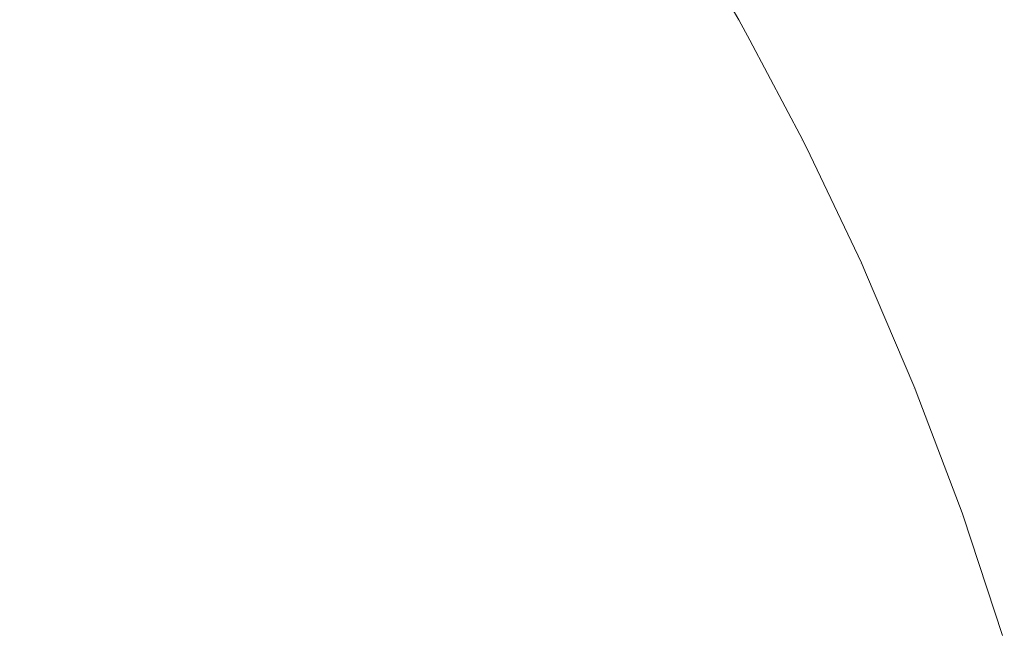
# Model space of a CAD drawing. Header units: centimetres. Extents: x -26 to 27.3, y -21.7 to -19.9.
# Tile 198 of 202: x 27.2747 to 27.3054, y -19.9301 to -19.9111. Entities that reach past the tile are written whole.
import ezdxf

# ---------------------------------------------------------------- set-up
doc = ezdxf.new("R2010")
doc.units = ezdxf.units.CM
doc.header["$LTSCALE"] = 2.54
doc.layers.add('Lucido design-1', color=7, linetype='Continuous')

# ---------------------------------------------------------------- blocks, each defined once
blk = doc.blocks.new('Gruppo-4-1')
at = {"color": 7, "linetype": 'Continuous', "lineweight": 9}
for points, invisible_edges in [([(27.273386, -19.908588, 330.543844), (27.275506, -19.911331, 330.543844), (27.277397, -19.909932, 330.540363), (27.275216, -19.907111, 330.540363)], 15), ([(27.274967, -19.907312, 329.831386), (27.277139, -19.910123, 329.831386), (27.275281, -19.911497, 329.828006), (27.273169, -19.908764, 329.828006)], 15), ([(27.279168, -19.908623, 330.536791), (27.281281, -19.911611, 330.536791), (27.282978, -19.910464, 330.533133), (27.280814, -19.907405, 330.533133)], 15), ([(27.285979, -19.908436, 330.525586), (27.288094, -19.911713, 330.525586), (27.28943, -19.91089, 330.521712), (27.287279, -19.907557, 330.521712)], 15), ([(27.294925, -19.907507, 329.881762), (27.297071, -19.911165, 329.881762), (27.296839, -19.911295, 329.877629), (27.294698, -19.907647, 329.877629)], 15), ([(27.294784, -19.907594, 330.493342), (27.296927, -19.911246, 330.493342), (27.297113, -19.911142, 330.489196), (27.294966, -19.907482, 330.489196)], 15), ([(27.295472, -19.908251, 329.886121), (27.297154, -19.911119, 329.886121), (27.297071, -19.911165, 329.881762), (27.294925, -19.907507, 329.881762)], 14), ([(27.294966, -19.907482, 330.489196), (27.297113, -19.911142, 330.489196), (27.297154, -19.911119, 330.486121), (27.295472, -19.908251, 330.486121)], 11), ([(27.280518, -19.907624, 329.838425), (27.282672, -19.910671, 329.838425), (27.280991, -19.911807, 329.83486), (27.278886, -19.908832, 329.83486)], 15), ([(27.286979, -19.90776, 329.849594), (27.289122, -19.91108, 329.849594), (27.287776, -19.911909, 329.845798), (27.28567, -19.908645, 329.845798)], 15), ([(27.29398, -19.908089, 330.501599), (27.296102, -19.911706, 330.501599), (27.29659, -19.911434, 330.497478), (27.294455, -19.907796, 330.497478)], 15), ([(27.294698, -19.907647, 329.877629), (27.296839, -19.911295, 329.877629), (27.296458, -19.911508, 329.873515), (27.294327, -19.907876, 329.873515)], 15), ([(27.294455, -19.907796, 330.497478), (27.29659, -19.911434, 330.497478), (27.296927, -19.911246, 330.493342), (27.294784, -19.907594, 330.493342)], 15), ([(27.293359, -19.908472, 330.505696), (27.295465, -19.912062, 330.505696), (27.296102, -19.911706, 330.501599), (27.29398, -19.908089, 330.501599)], 15), ([(27.294327, -19.907876, 329.873515), (27.296458, -19.911508, 329.873515), (27.295929, -19.911803, 329.869425), (27.293811, -19.908193, 329.869425)], 15), ([(27.284545, -19.909405, 330.529396), (27.28662, -19.912621, 330.529396), (27.288094, -19.911713, 330.525586), (27.285979, -19.908436, 330.525586)], 15), ([(27.292592, -19.908944, 330.509763), (27.294679, -19.912501, 330.509763), (27.295465, -19.912062, 330.505696), (27.293359, -19.908472, 330.505696)], 15), ([(27.293811, -19.908193, 329.869425), (27.295929, -19.911803, 329.869425), (27.295254, -19.91218, 329.865368), (27.293152, -19.908599, 329.865368)], 15), ([(27.273169, -19.908764, 329.828006), (27.275281, -19.911497, 329.828006), (27.273316, -19.912951, 329.824726), (27.271267, -19.9103, 329.824726)], 15), ([(27.271442, -19.910158, 330.547225), (27.273497, -19.912817, 330.547225), (27.275506, -19.911331, 330.543844), (27.273386, -19.908588, 330.543844)], 15), ([(27.277397, -19.909932, 330.540363), (27.279457, -19.912844, 330.540363), (27.281281, -19.911611, 330.536791), (27.279168, -19.908623, 330.536791)], 15), ([(27.28567, -19.908645, 329.845798), (27.287776, -19.911909, 329.845798), (27.2863, -19.912818, 329.842072), (27.284233, -19.909616, 329.842072)], 15), ([(27.293152, -19.908599, 329.865368), (27.295254, -19.91218, 329.865368), (27.294433, -19.912639, 329.86135), (27.292352, -19.909091, 329.86135)], 15), ([(27.278886, -19.908832, 329.83486), (27.280991, -19.911807, 329.83486), (27.279191, -19.913024, 329.831386), (27.277139, -19.910123, 329.831386)], 15), ([(27.292352, -19.909091, 329.86135), (27.294433, -19.912639, 329.86135), (27.29347, -19.913177, 329.857377), (27.291412, -19.90967, 329.857377)], 15), ([(27.291681, -19.909505, 330.513793), (27.293745, -19.913023, 330.513793), (27.294679, -19.912501, 330.509763), (27.292592, -19.908944, 330.509763)], 15), ([(27.284233, -19.909616, 329.842072), (27.2863, -19.912818, 329.842072), (27.284696, -19.913806, 329.838425), (27.282672, -19.910671, 329.838425)], 15), ([(27.282978, -19.910464, 330.533133), (27.285009, -19.913612, 330.533133), (27.28662, -19.912621, 330.529396), (27.284545, -19.909405, 330.529396)], 15), ([(27.291412, -19.90967, 329.857377), (27.29347, -19.913177, 329.857377), (27.292365, -19.913794, 329.853456), (27.290335, -19.910333, 329.853456)], 15), ([(27.290627, -19.910154, 330.517778), (27.292665, -19.913627, 330.517778), (27.293745, -19.913023, 330.513793), (27.291681, -19.909505, 330.513793)], 15), ([(27.275506, -19.911331, 330.543844), (27.277508, -19.914161, 330.543844), (27.279457, -19.912844, 330.540363), (27.277397, -19.909932, 330.540363)], 15), ([(27.277139, -19.910123, 329.831386), (27.279191, -19.913024, 329.831386), (27.277276, -19.914318, 329.828006), (27.275281, -19.911497, 329.828006)], 15), ([(27.28943, -19.91089, 330.521712), (27.291438, -19.914312, 330.521712), (27.292665, -19.913627, 330.517778), (27.290627, -19.910154, 330.517778)], 15), ([(27.281281, -19.911611, 330.536791), (27.283265, -19.914686, 330.536791), (27.285009, -19.913612, 330.533133), (27.282978, -19.910464, 330.533133)], 15), ([(27.290335, -19.910333, 329.853456), (27.292365, -19.913794, 329.853456), (27.291122, -19.914488, 329.849594), (27.289122, -19.91108, 329.849594)], 15), ([(27.282672, -19.910671, 329.838425), (27.284696, -19.913806, 329.838425), (27.282967, -19.91487, 329.83486), (27.280991, -19.911807, 329.83486)], 15), ([(27.288094, -19.911713, 330.525586), (27.290068, -19.915077, 330.525586), (27.291438, -19.914312, 330.521712), (27.28943, -19.91089, 330.521712)], 15), ([(27.289122, -19.91108, 329.849594), (27.291122, -19.914488, 329.849594), (27.289742, -19.915259, 329.845798), (27.287776, -19.911909, 329.845798)], 15), ([(27.297071, -19.911165, 329.881762), (27.299061, -19.91491, 329.881762), (27.298823, -19.91503, 329.877629), (27.296839, -19.911295, 329.877629)], 15), ([(27.296927, -19.911246, 330.493342), (27.298913, -19.914985, 330.493342), (27.299103, -19.914889, 330.489196), (27.297113, -19.911142, 330.489196)], 15), ([(27.297071, -19.911165, 329.881762), (27.297154, -19.911119, 329.886121), (27.297495, -19.91176, 329.886121)], 9), ([(27.297495, -19.91176, 329.886121), (27.299146, -19.914868, 329.886121), (27.299061, -19.91491, 329.881762), (27.297071, -19.911165, 329.881762)], 14), ([(27.297495, -19.91176, 330.486121), (27.297154, -19.911119, 330.486121), (27.297113, -19.911142, 330.489196)], 10), ([(27.297113, -19.911142, 330.489196), (27.299103, -19.914889, 330.489196), (27.299146, -19.914868, 330.486121), (27.297495, -19.91176, 330.486121)], 11), ([(27.297154, -19.911119, 330.486121), (27.297495, -19.91176, 330.486121), (27.297495, -19.91176, 329.886121), (27.297154, -19.911119, 329.886121)], 10), ([(27.275281, -19.911497, 329.828006), (27.277276, -19.914318, 329.828006), (27.275251, -19.915687, 329.824726), (27.273316, -19.912951, 329.824726)], 15), ([(27.273497, -19.912817, 330.547225), (27.275438, -19.91556, 330.547225), (27.277508, -19.914161, 330.543844), (27.275506, -19.911331, 330.543844)], 15), ([(27.296458, -19.911508, 329.873515), (27.298433, -19.915227, 329.873515), (27.297892, -19.9155, 329.869425), (27.295929, -19.911803, 329.869425)], 15), ([(27.296102, -19.911706, 330.501599), (27.29807, -19.91541, 330.501599), (27.298568, -19.915159, 330.497478), (27.29659, -19.911434, 330.497478)], 15), ([(27.296839, -19.911295, 329.877629), (27.298823, -19.91503, 329.877629), (27.298433, -19.915227, 329.873515), (27.296458, -19.911508, 329.873515)], 15), ([(27.29659, -19.911434, 330.497478), (27.298568, -19.915159, 330.497478), (27.298913, -19.914985, 330.493342), (27.296927, -19.911246, 330.493342)], 15), ([(27.280991, -19.911807, 329.83486), (27.282967, -19.91487, 329.83486), (27.281117, -19.916009, 329.831386), (27.279191, -19.913024, 329.831386)], 15), ([(27.279457, -19.912844, 330.540363), (27.281391, -19.915841, 330.540363), (27.283265, -19.914686, 330.536791), (27.281281, -19.911611, 330.536791)], 15), ([(27.28662, -19.912621, 330.529396), (27.288557, -19.915921, 330.529396), (27.290068, -19.915077, 330.525586), (27.288094, -19.911713, 330.525586)], 15), ([(27.295929, -19.911803, 329.869425), (27.297892, -19.9155, 329.869425), (27.297202, -19.915848, 329.865368), (27.295254, -19.91218, 329.865368)], 15), ([(27.295465, -19.912062, 330.505696), (27.297418, -19.915739, 330.505696), (27.29807, -19.91541, 330.501599), (27.296102, -19.911706, 330.501599)], 15), ([(27.299146, -19.914868, 329.886121), (27.297495, -19.91176, 329.886121), (27.297495, -19.91176, 330.486121), (27.299146, -19.914868, 330.486121)], 10), ([(27.287776, -19.911909, 329.845798), (27.289742, -19.915259, 329.845798), (27.288228, -19.916105, 329.842072), (27.2863, -19.912818, 329.842072)], 15), ([(27.294679, -19.912501, 330.509763), (27.296614, -19.916144, 330.509763), (27.297418, -19.915739, 330.505696), (27.295465, -19.912062, 330.505696)], 15), ([(27.295254, -19.91218, 329.865368), (27.297202, -19.915848, 329.865368), (27.296363, -19.916271, 329.86135), (27.294433, -19.912639, 329.86135)], 15), ([(27.285009, -19.913612, 330.533133), (27.286906, -19.916844, 330.533133), (27.288557, -19.915921, 330.529396), (27.28662, -19.912621, 330.529396)], 15), ([(27.294433, -19.912639, 329.86135), (27.296363, -19.916271, 329.86135), (27.295377, -19.916768, 329.857377), (27.29347, -19.913177, 329.857377)], 15), ([(27.293745, -19.913023, 330.513793), (27.295659, -19.916626, 330.513793), (27.296614, -19.916144, 330.509763), (27.294679, -19.912501, 330.509763)], 15), ([(27.273316, -19.912951, 329.824726), (27.275251, -19.915687, 329.824726), (27.273118, -19.917129, 329.821552), (27.271246, -19.914482, 329.821552)], 15), ([(27.271374, -19.914387, 330.550502), (27.273249, -19.917039, 330.550502), (27.275438, -19.91556, 330.547225), (27.273497, -19.912817, 330.547225)], 15), ([(27.279191, -19.913024, 329.831386), (27.281117, -19.916009, 329.831386), (27.27915, -19.91722, 329.828006), (27.277276, -19.914318, 329.828006)], 15), ([(27.277508, -19.914161, 330.543844), (27.279388, -19.917074, 330.543844), (27.281391, -19.915841, 330.540363), (27.279457, -19.912844, 330.540363)], 15), ([(27.2863, -19.912818, 329.842072), (27.288228, -19.916105, 329.842072), (27.286584, -19.917023, 329.838425), (27.284696, -19.913806, 329.838425)], 15), ([(27.292665, -19.913627, 330.517778), (27.294553, -19.917183, 330.517778), (27.295659, -19.916626, 330.513793), (27.293745, -19.913023, 330.513793)], 15), ([(27.29347, -19.913177, 329.857377), (27.295377, -19.916768, 329.857377), (27.294247, -19.917337, 329.853456), (27.292365, -19.913794, 329.853456)], 15), ([(27.283265, -19.914686, 330.536791), (27.285118, -19.917843, 330.536791), (27.286906, -19.916844, 330.533133), (27.285009, -19.913612, 330.533133)], 15), ([(27.291438, -19.914312, 330.521712), (27.293299, -19.917815, 330.521712), (27.294553, -19.917183, 330.517778), (27.292665, -19.913627, 330.517778)], 15), ([(27.284696, -19.913806, 329.838425), (27.286584, -19.917023, 329.838425), (27.284812, -19.918013, 329.83486), (27.282967, -19.91487, 329.83486)], 15), ([(27.292365, -19.913794, 329.853456), (27.294247, -19.917337, 329.853456), (27.292976, -19.917978, 329.849594), (27.291122, -19.914488, 329.849594)], 15), ([(27.275438, -19.91556, 330.547225), (27.27726, -19.918384, 330.547225), (27.279388, -19.917074, 330.543844), (27.277508, -19.914161, 330.543844)], 15), ([(27.277276, -19.914318, 329.828006), (27.27915, -19.91722, 329.828006), (27.277068, -19.918502, 329.824726), (27.275251, -19.915687, 329.824726)], 15), ([(27.291122, -19.914488, 329.849594), (27.292976, -19.917978, 329.849594), (27.291564, -19.91869, 329.845798), (27.289742, -19.915259, 329.845798)], 15), ([(27.290068, -19.915077, 330.525586), (27.291898, -19.918522, 330.525586), (27.293299, -19.917815, 330.521712), (27.291438, -19.914312, 330.521712)], 15), ([(27.282967, -19.91487, 329.83486), (27.284812, -19.918013, 329.83486), (27.282915, -19.919073, 329.831386), (27.281117, -19.916009, 329.831386)], 15), ([(27.281391, -19.915841, 330.540363), (27.283196, -19.918916, 330.540363), (27.285118, -19.917843, 330.536791), (27.283265, -19.914686, 330.536791)], 15), ([(27.299061, -19.91491, 329.881762), (27.300889, -19.918737, 329.881762), (27.300647, -19.918847, 329.877629), (27.298823, -19.91503, 329.877629)], 15), ([(27.298913, -19.914985, 330.493342), (27.300738, -19.918805, 330.493342), (27.300933, -19.918717, 330.489196), (27.299103, -19.914889, 330.489196)], 15), ([(27.299061, -19.91491, 329.881762), (27.299146, -19.914868, 329.886121), (27.299373, -19.915344, 329.886121)], 9), ([(27.299373, -19.915344, 329.886121), (27.300976, -19.918698, 329.886121), (27.300889, -19.918737, 329.881762), (27.299061, -19.91491, 329.881762)], 14), ([(27.299373, -19.915344, 330.486121), (27.299146, -19.914868, 330.486121), (27.299103, -19.914889, 330.489196)], 10), ([(27.299103, -19.914889, 330.489196), (27.300933, -19.918717, 330.489196), (27.300976, -19.918698, 330.486121), (27.299373, -19.915344, 330.486121)], 11), ([(27.299146, -19.914868, 330.486121), (27.299373, -19.915344, 330.486121), (27.299373, -19.915344, 329.886121), (27.299146, -19.914868, 329.886121)], 10), ([(27.288557, -19.915921, 330.529396), (27.290352, -19.919301, 330.529396), (27.291898, -19.918522, 330.525586), (27.290068, -19.915077, 330.525586)], 15), ([(27.298433, -19.915227, 329.873515), (27.300249, -19.919026, 329.873515), (27.299697, -19.919276, 329.869425), (27.297892, -19.9155, 329.869425)], 15), ([(27.29807, -19.91541, 330.501599), (27.299878, -19.919194, 330.501599), (27.300386, -19.918964, 330.497478), (27.298568, -19.915159, 330.497478)], 15), ([(27.298823, -19.91503, 329.877629), (27.300647, -19.918847, 329.877629), (27.300249, -19.919026, 329.873515), (27.298433, -19.915227, 329.873515)], 15), ([(27.298568, -19.915159, 330.497478), (27.300386, -19.918964, 330.497478), (27.300738, -19.918805, 330.493342), (27.298913, -19.914985, 330.493342)], 15), ([(27.289742, -19.915259, 329.845798), (27.291564, -19.91869, 329.845798), (27.290016, -19.919471, 329.842072), (27.288228, -19.916105, 329.842072)], 15), ([(27.297892, -19.9155, 329.869425), (27.299697, -19.919276, 329.869425), (27.298992, -19.919595, 329.865368), (27.297202, -19.915848, 329.865368)], 15), ([(27.297418, -19.915739, 330.505696), (27.299213, -19.919495, 330.505696), (27.299878, -19.919194, 330.501599), (27.29807, -19.91541, 330.501599)], 15), ([(27.300976, -19.918698, 329.886121), (27.299373, -19.915344, 329.886121), (27.299373, -19.915344, 330.486121), (27.300976, -19.918698, 330.486121)], 10), ([(27.275251, -19.915687, 329.824726), (27.277068, -19.918502, 329.824726), (27.274875, -19.919852, 329.821552), (27.273118, -19.917129, 329.821552)], 15), ([(27.273249, -19.917039, 330.550502), (27.275011, -19.919769, 330.550502), (27.27726, -19.918384, 330.547225), (27.275438, -19.91556, 330.547225)], 15), ([(27.279388, -19.917074, 330.543844), (27.281142, -19.920063, 330.543844), (27.283196, -19.918916, 330.540363), (27.281391, -19.915841, 330.540363)], 15), ([(27.296614, -19.916144, 330.509763), (27.298393, -19.919866, 330.509763), (27.299213, -19.919495, 330.505696), (27.297418, -19.915739, 330.505696)], 15), ([(27.281117, -19.916009, 329.831386), (27.282915, -19.919073, 329.831386), (27.280898, -19.9202, 329.828006), (27.27915, -19.91722, 329.828006)], 15), ([(27.288228, -19.916105, 329.842072), (27.290016, -19.919471, 329.842072), (27.288334, -19.920319, 329.838425), (27.286584, -19.917023, 329.838425)], 15), ([(27.286906, -19.916844, 330.533133), (27.288663, -19.920153, 330.533133), (27.290352, -19.919301, 330.529396), (27.288557, -19.915921, 330.529396)], 15), ([(27.295659, -19.916626, 330.513793), (27.297418, -19.920306, 330.513793), (27.298393, -19.919866, 330.509763), (27.296614, -19.916144, 330.509763)], 15), ([(27.297202, -19.915848, 329.865368), (27.298992, -19.919595, 329.865368), (27.298136, -19.919982, 329.86135), (27.296363, -19.916271, 329.86135)], 15), ([(27.296363, -19.916271, 329.86135), (27.298136, -19.919982, 329.86135), (27.29713, -19.920436, 329.857377), (27.295377, -19.916768, 329.857377)], 15), ([(27.294553, -19.917183, 330.517778), (27.296289, -19.920816, 330.517778), (27.297418, -19.920306, 330.513793), (27.295659, -19.916626, 330.513793)], 15), ([(27.270946, -19.918596, 330.553668), (27.272644, -19.921226, 330.553668), (27.275011, -19.919769, 330.550502), (27.273249, -19.917039, 330.550502)], 15), ([(27.286584, -19.917023, 329.838425), (27.288334, -19.920319, 329.838425), (27.286522, -19.921233, 329.83486), (27.284812, -19.918013, 329.83486)], 15), ([(27.285118, -19.917843, 330.536791), (27.286834, -19.921075, 330.536791), (27.288663, -19.920153, 330.533133), (27.286906, -19.916844, 330.533133)], 15), ([(27.295377, -19.916768, 329.857377), (27.29713, -19.920436, 329.857377), (27.295977, -19.920957, 329.853456), (27.294247, -19.917337, 329.853456)], 15), ([(27.273118, -19.917129, 329.821552), (27.274875, -19.919852, 329.821552), (27.272576, -19.921268, 329.818488), (27.270881, -19.91864, 329.818488)], 15), ([(27.27915, -19.91722, 329.828006), (27.280898, -19.9202, 329.828006), (27.278764, -19.921392, 329.824726), (27.277068, -19.918502, 329.824726)], 15), ([(27.27726, -19.918384, 330.547225), (27.278961, -19.921282, 330.547225), (27.281142, -19.920063, 330.543844), (27.279388, -19.917074, 330.543844)], 15), ([(27.294247, -19.917337, 329.853456), (27.295977, -19.920957, 329.853456), (27.294679, -19.921544, 329.849594), (27.292976, -19.917978, 329.849594)], 15), ([(27.293299, -19.917815, 330.521712), (27.295009, -19.921395, 330.521712), (27.296289, -19.920816, 330.517778), (27.294553, -19.917183, 330.517778)], 15), ([(27.283196, -19.918916, 330.540363), (27.284868, -19.922066, 330.540363), (27.286834, -19.921075, 330.536791), (27.285118, -19.917843, 330.536791)], 15), ([(27.292976, -19.917978, 329.849594), (27.294679, -19.921544, 329.849594), (27.293239, -19.922195, 329.845798), (27.291564, -19.91869, 329.845798)], 15), ([(27.291898, -19.918522, 330.525586), (27.29358, -19.922041, 330.525586), (27.295009, -19.921395, 330.521712), (27.293299, -19.917815, 330.521712)], 15), ([(27.284812, -19.918013, 329.83486), (27.286522, -19.921233, 329.83486), (27.284582, -19.922211, 329.831386), (27.282915, -19.919073, 329.831386)], 15), ([(27.277068, -19.918502, 329.824726), (27.278764, -19.921392, 329.824726), (27.276516, -19.922648, 329.821552), (27.274875, -19.919852, 329.821552)], 15), ([(27.275011, -19.919769, 330.550502), (27.276655, -19.92257, 330.550502), (27.278961, -19.921282, 330.547225), (27.27726, -19.918384, 330.547225)], 15), ([(27.290352, -19.919301, 330.529396), (27.292002, -19.922754, 330.529396), (27.29358, -19.922041, 330.525586), (27.291898, -19.918522, 330.525586)], 15), ([(27.291564, -19.91869, 329.845798), (27.293239, -19.922195, 329.845798), (27.291659, -19.922909, 329.842072), (27.290016, -19.919471, 329.842072)], 15), ([(27.300647, -19.918847, 329.877629), (27.302307, -19.922737, 329.877629), (27.301902, -19.9229, 329.873515), (27.300249, -19.919026, 329.873515)], 15), ([(27.300386, -19.918964, 330.497478), (27.302042, -19.922844, 330.497478), (27.3024, -19.9227, 330.493342), (27.300738, -19.918805, 330.493342)], 15), ([(27.300889, -19.918737, 329.881762), (27.302554, -19.922638, 329.881762), (27.302307, -19.922737, 329.877629), (27.300647, -19.918847, 329.877629)], 15), ([(27.300738, -19.918805, 330.493342), (27.3024, -19.9227, 330.493342), (27.302598, -19.92262, 330.489196), (27.300933, -19.918717, 330.489196)], 15), ([(27.300889, -19.918737, 329.881762), (27.300976, -19.918698, 329.886121), (27.301103, -19.918997, 329.886121)], 9), ([(27.301103, -19.918997, 329.886121), (27.302642, -19.922602, 329.886121), (27.302554, -19.922638, 329.881762), (27.300889, -19.918737, 329.881762)], 14), ([(27.301103, -19.918997, 330.486121), (27.300976, -19.918698, 330.486121), (27.300933, -19.918717, 330.489196)], 10), ([(27.300933, -19.918717, 330.489196), (27.302598, -19.92262, 330.489196), (27.302642, -19.922602, 330.486121), (27.301103, -19.918997, 330.486121)], 11), ([(27.300976, -19.918698, 330.486121), (27.301103, -19.918997, 330.486121), (27.301103, -19.918997, 329.886121), (27.300976, -19.918698, 329.886121)], 10), ([(27.282915, -19.919073, 329.831386), (27.284582, -19.922211, 329.831386), (27.282518, -19.923251, 329.828006), (27.280898, -19.9202, 329.828006)], 15), ([(27.281142, -19.920063, 330.543844), (27.282768, -19.923125, 330.543844), (27.284868, -19.922066, 330.540363), (27.283196, -19.918916, 330.540363)], 15), ([(27.299213, -19.919495, 330.505696), (27.300847, -19.923324, 330.505696), (27.301524, -19.923052, 330.501599), (27.299878, -19.919194, 330.501599)], 15), ([(27.300249, -19.919026, 329.873515), (27.301902, -19.9229, 329.873515), (27.301339, -19.923126, 329.869425), (27.299697, -19.919276, 329.869425)], 15), ([(27.299878, -19.919194, 330.501599), (27.301524, -19.923052, 330.501599), (27.302042, -19.922844, 330.497478), (27.300386, -19.918964, 330.497478)], 15), ([(27.302642, -19.922602, 329.886121), (27.301103, -19.918997, 329.886121), (27.301103, -19.918997, 330.486121), (27.302642, -19.922602, 330.486121)], 10), ([(27.290016, -19.919471, 329.842072), (27.291659, -19.922909, 329.842072), (27.289943, -19.923685, 329.838425), (27.288334, -19.920319, 329.838425)], 15), ([(27.288663, -19.920153, 330.533133), (27.290278, -19.923533, 330.533133), (27.292002, -19.922754, 330.529396), (27.290352, -19.919301, 330.529396)], 15), ([(27.298393, -19.919866, 330.509763), (27.300011, -19.923659, 330.509763), (27.300847, -19.923324, 330.505696), (27.299213, -19.919495, 330.505696)], 15), ([(27.299697, -19.919276, 329.869425), (27.301339, -19.923126, 329.869425), (27.300622, -19.923414, 329.865368), (27.298992, -19.919595, 329.865368)], 15), ([(27.272644, -19.921226, 330.553668), (27.274228, -19.923926, 330.553668), (27.276655, -19.92257, 330.550502), (27.275011, -19.919769, 330.550502)], 15), ([(27.298992, -19.919595, 329.865368), (27.300622, -19.923414, 329.865368), (27.29975, -19.923764, 329.86135), (27.298136, -19.919982, 329.86135)], 15), ([(27.274875, -19.919852, 329.821552), (27.276516, -19.922648, 329.821552), (27.274159, -19.923964, 329.818488), (27.272576, -19.921268, 329.818488)], 15), ([(27.278961, -19.921282, 330.547225), (27.280537, -19.92425, 330.547225), (27.282768, -19.923125, 330.543844), (27.281142, -19.920063, 330.543844)], 15), ([(27.298136, -19.919982, 329.86135), (27.29975, -19.923764, 329.86135), (27.298726, -19.924176, 329.857377), (27.29713, -19.920436, 329.857377)], 15), ([(27.297418, -19.920306, 330.513793), (27.299019, -19.924058, 330.513793), (27.300011, -19.923659, 330.509763), (27.298393, -19.919866, 330.509763)], 15), ([(27.280898, -19.9202, 329.828006), (27.282518, -19.923251, 329.828006), (27.280335, -19.924352, 329.824726), (27.278764, -19.921392, 329.824726)], 15), ([(27.288334, -19.920319, 329.838425), (27.289943, -19.923685, 329.838425), (27.288093, -19.924521, 329.83486), (27.286522, -19.921233, 329.83486)], 15), ([(27.286834, -19.921075, 330.536791), (27.288412, -19.924377, 330.536791), (27.290278, -19.923533, 330.533133), (27.288663, -19.920153, 330.533133)], 15), ([(27.29713, -19.920436, 329.857377), (27.298726, -19.924176, 329.857377), (27.297552, -19.924648, 329.853456), (27.295977, -19.920957, 329.853456)], 15), ([(27.296289, -19.920816, 330.517778), (27.29787, -19.92452, 330.517778), (27.299019, -19.924058, 330.513793), (27.297418, -19.920306, 330.513793)], 15), ([(27.295977, -19.920957, 329.853456), (27.297552, -19.924648, 329.853456), (27.29623, -19.925179, 329.849594), (27.294679, -19.921544, 329.849594)], 15), ([(27.295009, -19.921395, 330.521712), (27.296566, -19.925044, 330.521712), (27.29787, -19.92452, 330.517778), (27.296289, -19.920816, 330.517778)], 15), ([(27.276655, -19.92257, 330.550502), (27.278179, -19.925439, 330.550502), (27.280537, -19.92425, 330.547225), (27.278961, -19.921282, 330.547225)], 15), ([(27.286522, -19.921233, 329.83486), (27.288093, -19.924521, 329.83486), (27.286114, -19.925416, 329.831386), (27.284582, -19.922211, 329.831386)], 15), ([(27.284868, -19.922066, 330.540363), (27.286406, -19.925284, 330.540363), (27.288412, -19.924377, 330.536791), (27.286834, -19.921075, 330.536791)], 15), ([(27.278764, -19.921392, 329.824726), (27.280335, -19.924352, 329.824726), (27.278036, -19.925511, 329.821552), (27.276516, -19.922648, 329.821552)], 15), ([(27.294679, -19.921544, 329.849594), (27.29623, -19.925179, 329.849594), (27.294764, -19.925768, 329.845798), (27.293239, -19.922195, 329.845798)], 15), ([(27.29358, -19.922041, 330.525586), (27.29511, -19.925629, 330.525586), (27.296566, -19.925044, 330.521712), (27.295009, -19.921395, 330.521712)], 15), ([(27.284582, -19.922211, 329.831386), (27.286114, -19.925416, 329.831386), (27.284008, -19.926368, 329.828006), (27.282518, -19.923251, 329.828006)], 15), ([(27.282768, -19.923125, 330.543844), (27.284263, -19.926253, 330.543844), (27.286406, -19.925284, 330.540363), (27.284868, -19.922066, 330.540363)], 15), ([(27.293239, -19.922195, 329.845798), (27.294764, -19.925768, 329.845798), (27.293155, -19.926415, 329.842072), (27.291659, -19.922909, 329.842072)], 15), ([(27.292002, -19.922754, 330.529396), (27.293504, -19.926274, 330.529396), (27.29511, -19.925629, 330.525586), (27.29358, -19.922041, 330.525586)], 15), ([(27.274228, -19.923926, 330.553668), (27.275696, -19.92669, 330.553668), (27.278179, -19.925439, 330.550502), (27.276655, -19.92257, 330.550502)], 15), ([(27.276516, -19.922648, 329.821552), (27.278036, -19.925511, 329.821552), (27.275626, -19.926726, 329.818488), (27.274159, -19.923964, 329.818488)], 15), ([(27.290278, -19.923533, 330.533133), (27.291749, -19.926979, 330.533133), (27.293504, -19.926274, 330.529396), (27.292002, -19.922754, 330.529396)], 15), ([(27.301524, -19.923052, 330.501599), (27.303005, -19.926975, 330.501599), (27.303531, -19.92679, 330.497478), (27.302042, -19.922844, 330.497478)], 15), ([(27.302307, -19.922737, 329.877629), (27.3038, -19.926694, 329.877629), (27.303388, -19.92684, 329.873515), (27.301902, -19.9229, 329.873515)], 15), ([(27.302042, -19.922844, 330.497478), (27.303531, -19.92679, 330.497478), (27.303895, -19.926661, 330.493342), (27.3024, -19.9227, 330.493342)], 15), ([(27.302554, -19.922638, 329.881762), (27.304051, -19.926606, 329.881762), (27.3038, -19.926694, 329.877629), (27.302307, -19.922737, 329.877629)], 15), ([(27.3024, -19.9227, 330.493342), (27.303895, -19.926661, 330.493342), (27.304096, -19.92659, 330.489196), (27.302598, -19.92262, 330.489196)], 15), ([(27.302554, -19.922638, 329.881762), (27.302642, -19.922602, 329.886121), (27.302683, -19.922712, 329.886121)], 9), ([(27.304051, -19.926606, 329.881762), (27.302554, -19.922638, 329.881762), (27.302683, -19.922712, 329.886121), (27.304107, -19.926485, 329.886121)], 11), ([(27.302683, -19.922712, 330.486121), (27.302642, -19.922602, 330.486121), (27.302598, -19.92262, 330.489196)], 10), ([(27.304107, -19.926485, 330.486121), (27.302683, -19.922712, 330.486121), (27.302598, -19.92262, 330.489196), (27.304096, -19.92659, 330.489196)], 14), ([(27.302642, -19.922602, 330.486121), (27.302683, -19.922712, 330.486121), (27.302683, -19.922712, 329.886121), (27.302642, -19.922602, 329.886121)], 10), ([(27.302683, -19.922712, 329.886121), (27.302683, -19.922712, 330.486121), (27.304107, -19.926485, 330.486121), (27.304107, -19.926485, 329.886121)], 5), ([(27.280537, -19.92425, 330.547225), (27.281986, -19.927282, 330.547225), (27.284263, -19.926253, 330.543844), (27.282768, -19.923125, 330.543844)], 15), ([(27.291659, -19.922909, 329.842072), (27.293155, -19.926415, 329.842072), (27.291407, -19.927117, 329.838425), (27.289943, -19.923685, 329.838425)], 15), ([(27.301339, -19.923126, 329.869425), (27.302817, -19.927042, 329.869425), (27.302088, -19.927299, 329.865368), (27.300622, -19.923414, 329.865368)], 15), ([(27.300847, -19.923324, 330.505696), (27.302317, -19.927219, 330.505696), (27.303005, -19.926975, 330.501599), (27.301524, -19.923052, 330.501599)], 15), ([(27.301902, -19.9229, 329.873515), (27.303388, -19.92684, 329.873515), (27.302817, -19.927042, 329.869425), (27.301339, -19.923126, 329.869425)], 15), ([(27.282518, -19.923251, 329.828006), (27.284008, -19.926368, 329.828006), (27.28178, -19.927375, 329.824726), (27.280335, -19.924352, 329.824726)], 15), ([(27.300622, -19.923414, 329.865368), (27.302088, -19.927299, 329.865368), (27.301202, -19.927612, 329.86135), (27.29975, -19.923764, 329.86135)], 15), ([(27.300011, -19.923659, 330.509763), (27.301468, -19.927518, 330.509763), (27.302317, -19.927219, 330.505696), (27.300847, -19.923324, 330.505696)], 15), ([(27.289943, -19.923685, 329.838425), (27.291407, -19.927117, 329.838425), (27.289524, -19.927874, 329.83486), (27.288093, -19.924521, 329.83486)], 15), ([(27.288412, -19.924377, 330.536791), (27.289849, -19.927743, 330.536791), (27.291749, -19.926979, 330.533133), (27.290278, -19.923533, 330.533133)], 15), ([(27.29975, -19.923764, 329.86135), (27.301202, -19.927612, 329.86135), (27.300162, -19.92798, 329.857377), (27.298726, -19.924176, 329.857377)], 15), ([(27.299019, -19.924058, 330.513793), (27.300459, -19.927875, 330.513793), (27.301468, -19.927518, 330.509763), (27.300011, -19.923659, 330.509763)], 15), ([(27.271684, -19.925347, 330.556718), (27.273094, -19.928002, 330.556718), (27.275696, -19.92669, 330.553668), (27.274228, -19.923926, 330.553668)], 15), ([(27.274159, -19.923964, 329.818488), (27.275626, -19.926726, 329.818488), (27.273108, -19.927995, 329.81554), (27.271697, -19.92534, 329.81554)], 15), ([(27.29787, -19.92452, 330.517778), (27.299292, -19.928287, 330.517778), (27.300459, -19.927875, 330.513793), (27.299019, -19.924058, 330.513793)], 15), ([(27.280335, -19.924352, 329.824726), (27.28178, -19.927375, 329.824726), (27.279434, -19.928435, 329.821552), (27.278036, -19.925511, 329.821552)], 15), ([(27.278179, -19.925439, 330.550502), (27.279579, -19.92837, 330.550502), (27.281986, -19.927282, 330.547225), (27.280537, -19.92425, 330.547225)], 15), ([(27.286406, -19.925284, 330.540363), (27.287806, -19.928564, 330.540363), (27.289849, -19.927743, 330.536791), (27.288412, -19.924377, 330.536791)], 15), ([(27.298726, -19.924176, 329.857377), (27.300162, -19.92798, 329.857377), (27.298969, -19.928401, 329.853456), (27.297552, -19.924648, 329.853456)], 15), ([(27.288093, -19.924521, 329.83486), (27.289524, -19.927874, 329.83486), (27.287508, -19.928684, 329.831386), (27.286114, -19.925416, 329.831386)], 15), ([(27.297552, -19.924648, 329.853456), (27.298969, -19.928401, 329.853456), (27.297626, -19.928876, 329.849594), (27.29623, -19.925179, 329.849594)], 15), ([(27.296566, -19.925044, 330.521712), (27.297967, -19.928755, 330.521712), (27.299292, -19.928287, 330.517778), (27.29787, -19.92452, 330.517778)], 15), ([(27.29511, -19.925629, 330.525586), (27.296488, -19.929278, 330.525586), (27.297967, -19.928755, 330.521712), (27.296566, -19.925044, 330.521712)], 15), ([(27.284263, -19.926253, 330.543844), (27.285623, -19.929441, 330.543844), (27.287806, -19.928564, 330.540363), (27.286406, -19.925284, 330.540363)], 15), ([(27.29623, -19.925179, 329.849594), (27.297626, -19.928876, 329.849594), (27.296135, -19.929403, 329.845798), (27.294764, -19.925768, 329.845798)], 15), ([(27.278036, -19.925511, 329.821552), (27.279434, -19.928435, 329.821552), (27.276974, -19.929547, 329.818488), (27.275626, -19.926726, 329.818488)], 15), ([(27.275696, -19.92669, 330.553668), (27.277046, -19.929515, 330.553668), (27.279579, -19.92837, 330.550502), (27.278179, -19.925439, 330.550502)], 15), ([(27.286114, -19.925416, 329.831386), (27.287508, -19.928684, 329.831386), (27.285364, -19.929545, 329.828006), (27.284008, -19.926368, 329.828006)], 15), ([(27.293504, -19.926274, 330.529396), (27.294855, -19.929855, 330.529396), (27.296488, -19.929278, 330.525586), (27.29511, -19.925629, 330.525586)], 15), ([(27.294764, -19.925768, 329.845798), (27.296135, -19.929403, 329.845798), (27.294501, -19.92998, 329.842072), (27.293155, -19.926415, 329.842072)], 15), ([(27.281986, -19.927282, 330.547225), (27.283305, -19.930373, 330.547225), (27.285623, -19.929441, 330.543844), (27.284263, -19.926253, 330.543844)], 15), ([(27.284008, -19.926368, 329.828006), (27.285364, -19.929545, 329.828006), (27.283095, -19.930457, 329.824726), (27.28178, -19.927375, 329.824726)], 15), ([(27.293155, -19.926415, 329.842072), (27.294501, -19.92998, 329.842072), (27.292724, -19.930608, 329.838425), (27.291407, -19.927117, 329.838425)], 15), ([(27.291749, -19.926979, 330.533133), (27.293072, -19.930485, 330.533133), (27.294855, -19.929855, 330.529396), (27.293504, -19.926274, 330.529396)], 15), ([(27.304107, -19.926485, 329.886121), (27.304141, -19.926574, 329.886121), (27.304051, -19.926606, 329.881762)], 10), ([(27.305379, -19.930634, 329.881762), (27.304051, -19.926606, 329.881762), (27.304141, -19.926574, 329.886121), (27.305372, -19.93031, 329.886121)], 11), ([(27.304096, -19.92659, 330.489196), (27.304141, -19.926574, 330.486121), (27.304107, -19.926485, 330.486121)], 9), ([(27.305372, -19.93031, 330.486121), (27.304141, -19.926574, 330.486121), (27.304096, -19.92659, 330.489196), (27.305424, -19.93062, 330.489196)], 14), ([(27.304141, -19.926574, 329.886121), (27.304107, -19.926485, 329.886121), (27.304107, -19.926485, 330.486121), (27.304141, -19.926574, 330.486121)], 10), ([(27.304141, -19.926574, 330.486121), (27.305372, -19.93031, 330.486121), (27.305372, -19.93031, 329.886121), (27.304141, -19.926574, 329.886121)], 10), ([(27.273094, -19.928002, 330.556718), (27.274391, -19.930715, 330.556718), (27.277046, -19.929515, 330.553668), (27.275696, -19.92669, 330.553668)], 15), ([(27.275626, -19.926726, 329.818488), (27.276974, -19.929547, 329.818488), (27.274405, -19.930709, 329.81554), (27.273108, -19.927995, 329.81554)], 15), ([(27.303388, -19.92684, 329.873515), (27.304707, -19.930839, 329.873515), (27.304128, -19.931017, 329.869425), (27.302817, -19.927042, 329.869425)], 15), ([(27.303005, -19.926975, 330.501599), (27.304317, -19.930959, 330.501599), (27.304851, -19.930795, 330.497478), (27.303531, -19.92679, 330.497478)], 15), ([(27.3038, -19.926694, 329.877629), (27.305124, -19.930712, 329.877629), (27.304707, -19.930839, 329.873515), (27.303388, -19.92684, 329.873515)], 15), ([(27.303531, -19.92679, 330.497478), (27.304851, -19.930795, 330.497478), (27.30522, -19.930682, 330.493342), (27.303895, -19.926661, 330.493342)], 15), ([(27.304051, -19.926606, 329.881762), (27.305379, -19.930634, 329.881762), (27.305124, -19.930712, 329.877629), (27.3038, -19.926694, 329.877629)], 15), ([(27.303895, -19.926661, 330.493342), (27.30522, -19.930682, 330.493342), (27.305424, -19.93062, 330.489196), (27.304096, -19.92659, 330.489196)], 15), ([(27.291407, -19.927117, 329.838425), (27.292724, -19.930608, 329.838425), (27.29081, -19.931284, 329.83486), (27.289524, -19.927874, 329.83486)], 15), ([(27.289849, -19.927743, 330.536791), (27.291141, -19.931167, 330.536791), (27.293072, -19.930485, 330.533133), (27.291749, -19.926979, 330.533133)], 15), ([(27.302817, -19.927042, 329.869425), (27.304128, -19.931017, 329.869425), (27.303388, -19.931243, 329.865368), (27.302088, -19.927299, 329.865368)], 15), ([(27.302317, -19.927219, 330.505696), (27.30362, -19.931172, 330.505696), (27.304317, -19.930959, 330.501599), (27.303005, -19.926975, 330.501599)], 15), ([(27.28178, -19.927375, 329.824726), (27.283095, -19.930457, 329.824726), (27.280706, -19.931417, 329.821552), (27.279434, -19.928435, 329.821552)], 15), ([(27.279579, -19.92837, 330.550502), (27.280854, -19.931358, 330.550502), (27.283305, -19.930373, 330.547225), (27.281986, -19.927282, 330.547225)], 15), ([(27.302088, -19.927299, 329.865368), (27.303388, -19.931243, 329.865368), (27.30249, -19.931518, 329.86135), (27.301202, -19.927612, 329.86135)], 15), ([(27.301468, -19.927518, 330.509763), (27.302759, -19.931436, 330.509763), (27.30362, -19.931172, 330.505696), (27.302317, -19.927219, 330.505696)], 15), ([(27.287806, -19.928564, 330.540363), (27.289065, -19.931901, 330.540363), (27.291141, -19.931167, 330.536791), (27.289849, -19.927743, 330.536791)], 15), ([(27.301202, -19.927612, 329.86135), (27.30249, -19.931518, 329.86135), (27.301434, -19.931842, 329.857377), (27.300162, -19.92798, 329.857377)], 15), ([(27.300459, -19.927875, 330.513793), (27.301736, -19.931749, 330.513793), (27.302759, -19.931436, 330.509763), (27.301468, -19.927518, 330.509763)], 15), ([(27.289524, -19.927874, 329.83486), (27.29081, -19.931284, 329.83486), (27.288762, -19.932008, 329.831386), (27.287508, -19.928684, 329.831386)], 15), ([(27.300162, -19.92798, 329.857377), (27.301434, -19.931842, 329.857377), (27.300225, -19.932212, 329.853456), (27.298969, -19.928401, 329.853456)], 15), ([(27.299292, -19.928287, 330.517778), (27.300552, -19.932112, 330.517778), (27.301736, -19.931749, 330.513793), (27.300459, -19.927875, 330.513793)], 15), ([(27.277046, -19.929515, 330.553668), (27.278274, -19.932394, 330.553668), (27.280854, -19.931358, 330.550502), (27.279579, -19.92837, 330.550502)], 15), ([(27.298969, -19.928401, 329.853456), (27.300225, -19.932212, 329.853456), (27.298863, -19.932629, 329.849594), (27.297626, -19.928876, 329.849594)], 15), ([(27.297967, -19.928755, 330.521712), (27.299209, -19.932523, 330.521712), (27.300552, -19.932112, 330.517778), (27.299292, -19.928287, 330.517778)], 15), ([(27.279434, -19.928435, 329.821552), (27.280706, -19.931417, 329.821552), (27.278201, -19.932423, 329.818488), (27.276974, -19.929547, 329.818488)], 15), ([(27.287508, -19.928684, 329.831386), (27.288762, -19.932008, 329.831386), (27.286583, -19.932777, 329.828006), (27.285364, -19.929545, 329.828006)], 15), ([(27.285623, -19.929441, 330.543844), (27.286847, -19.932684, 330.543844), (27.289065, -19.931901, 330.540363), (27.287806, -19.928564, 330.540363)], 15), ([(27.297626, -19.928876, 329.849594), (27.298863, -19.932629, 329.849594), (27.297351, -19.933092, 329.845798), (27.296135, -19.929403, 329.845798)], 15), ([(27.296488, -19.929278, 330.525586), (27.297709, -19.932983, 330.525586), (27.299209, -19.932523, 330.521712), (27.297967, -19.928755, 330.521712)], 15), ([(27.294855, -19.929855, 330.529396), (27.296053, -19.93349, 330.529396), (27.297709, -19.932983, 330.525586), (27.296488, -19.929278, 330.525586)], 15), ([(27.274391, -19.930715, 330.556718), (27.275571, -19.93348, 330.556718), (27.278274, -19.932394, 330.553668), (27.277046, -19.929515, 330.553668)], 15), ([(27.276974, -19.929547, 329.818488), (27.278201, -19.932423, 329.818488), (27.275585, -19.933475, 329.81554), (27.274405, -19.930709, 329.81554)], 15), ([(27.285364, -19.929545, 329.828006), (27.286583, -19.932777, 329.828006), (27.284278, -19.933592, 329.824726), (27.283095, -19.930457, 329.824726)], 15), ([(27.283305, -19.930373, 330.547225), (27.284491, -19.933517, 330.547225), (27.286847, -19.932684, 330.543844), (27.285623, -19.929441, 330.543844)], 15), ([(27.296135, -19.929403, 329.845798), (27.297351, -19.933092, 329.845798), (27.295694, -19.9336, 329.842072), (27.294501, -19.92998, 329.842072)], 15), ([(27.293072, -19.930485, 330.533133), (27.294245, -19.934043, 330.533133), (27.296053, -19.93349, 330.529396), (27.294855, -19.929855, 330.529396)], 15), ([(27.294501, -19.92998, 329.842072), (27.295694, -19.9336, 329.842072), (27.293892, -19.934151, 329.838425), (27.292724, -19.930608, 329.838425)], 15)]:
    blk.add_3dface(points, dxfattribs=dict(at, invisible_edges=invisible_edges))

msp = doc.modelspace()

# ---------------------------------------------------------------- block references
at = {"layer": 'Lucido design-1', "color": 7}
msp.add_blockref('Gruppo-4-1', (0, 0), dxfattribs=at)

doc.saveas('drawing.dxf')
